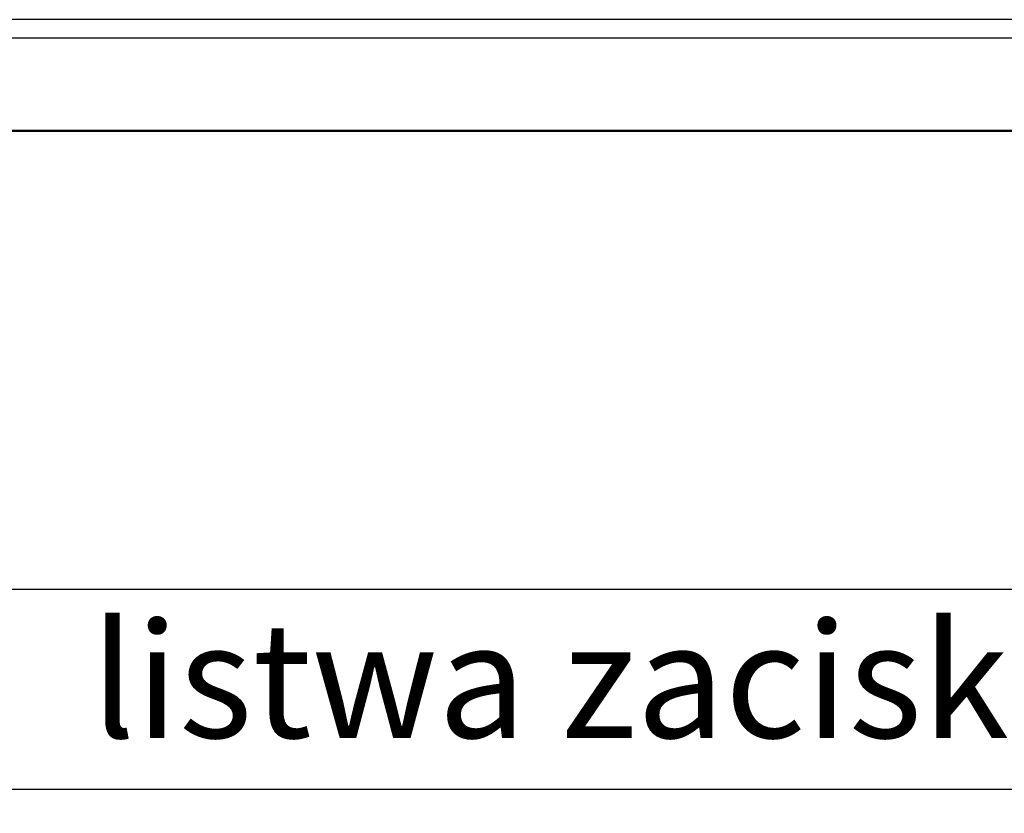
# Model space of a CAD drawing. Header units: millimetres. Extents: x 203 to 3426, y 719 to 2381.
# Tile 165 of 185: x 3358 to 3380, y 2304 to 2322. Entities that reach past the tile are written whole.
import ezdxf

# ---------------------------------------------------------------- set-up
doc = ezdxf.new("R2010")
doc.units = ezdxf.units.MM
doc.layers.add('E_Legrand_obudowy', color=7, linetype='Continuous')
doc.layers.add('E_Legrand_opisy', color=255, linetype='Continuous')
doc.styles.get("Standard").update_dxf_attribs({"font": 'ARIAL.TTF'})

# ---------------------------------------------------------------- blocks, each defined once
blk = doc.blocks.new('XL3 160 wnękowa 6x24M')
at = {"layer": 'E_Legrand_obudowy'}
for points in [[(270.11, -47.38), (-273.87, -47.38)], [(270.11, -51.52), (-273.87, -51.52)], [(-259.23, -72.21), (255.47, -72.21), (255.47, -1072.92), (-259.23, -1072.92), (-259.23, -72.21)], [(-257.16, -72.44), (255.69, -72.44), (255.69, -1071.56), (-257.16, -1071.56), (-257.16, -72.44)], [(-215.64, -175.18), (215.55, -175.18), (215.55, -220.12), (-215.64, -220.12), (-215.64, -175.18)]]:
    blk.add_lwpolyline(points, dxfattribs=at)
blk = doc.blocks.new('G$C3556625F')
at = {"layer": 'E_Legrand_obudowy', "color": 67, "true_color": 0x727430, "xscale": 0.1, "yscale": 0.1, "zscale": 0.1}
blk.add_blockref('XL3 160 wnękowa 6x24M', (-68.6374, 119.4025), dxfattribs=at)
at = {"layer": 'E_Legrand_opisy', "color": 0, "insert": (-81.1549, 101.1342), "char_height": 2.586957, "attachment_point": 1}
blk.add_mtext_dynamic_manual_height_columns('\\A1;listwa zaciskowa', width=294.026244, gutter_width=12.5, heights=[-2.6293], dxfattribs=at)

msp = doc.modelspace()

# ---------------------------------------------------------------- block references
msp.add_blockref('G$C3556625F', (3441.022, 2207.143))

doc.saveas('drawing.dxf')
